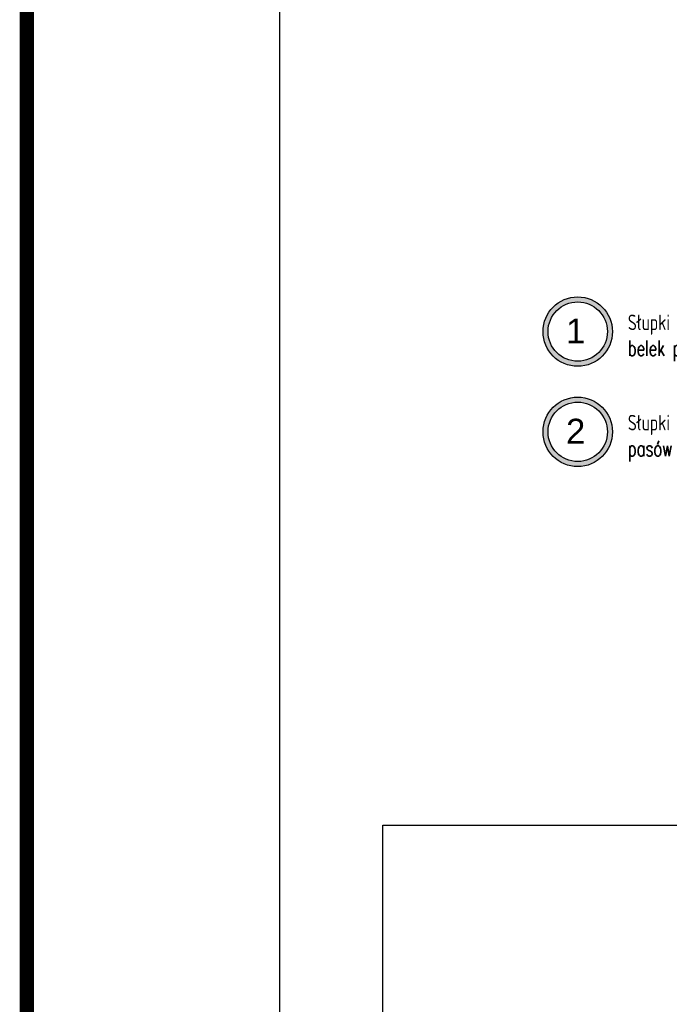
# Model space of a CAD drawing. Header units: millimetres. Extents: x -34919 to 306996, y -293018 to -145733.
# Tile 6 of 256: x -34919 to -24437, y -191200 to -175324. Entities that reach past the tile are written whole.
import ezdxf

# ---------------------------------------------------------------- set-up
doc = ezdxf.new("R2010")
doc.units = ezdxf.units.MM
doc.header["$LTSCALE"] = 3
doc.linetypes.add('DASHDOT', pattern=[25.4, 12.7, -6.35, 0, -6.35])
for name, color, linetype in [('Prz', 5, 'Continuous'), ('stezenia', 4, 'Continuous'), ('STĘŻENIA_OPIS', 4, 'Continuous')]:
    doc.layers.add(name, color=color, linetype=linetype)
doc.styles.add('NOVE3', font='romans.shx', dxfattribs={"width": 0.7})
doc.styles.get("Standard").update_dxf_attribs({"font": 'arial.ttf', "height": 25})
picture_1 = doc.add_image_def('image1.jpg', size_in_pixel=(1754, 1240))

msp = doc.modelspace()

# ---------------------------------------------------------------- hatches: boundary and pattern name
h = msp.add_hatch(color=6)
h.dxf.hatch_style = 1
edge = h.paths.add_edge_path(flags=17)
edge.add_arc((-25915.075, -180352.78), 478.594, 0, 360)
edge = h.paths.add_edge_path()
edge.add_arc((-25915.075, -180352.78), 559.785, 0, 360)
h = msp.add_hatch(color=6)
h.dxf.hatch_style = 1
edge = h.paths.add_edge_path(flags=17)
edge.add_arc((-25915.075, -181969.455), 478.594, 0, 360)
edge = h.paths.add_edge_path()
edge.add_arc((-25915.075, -181969.455), 559.785, 0, 360)

# ---------------------------------------------------------------- linework, layer by layer
at = {"color": 6}
for centre, radius in [((-25915.075, -180352.78, 0), 559.785), ((-25915.075, -180352.78, 0), 478.594), ((-25915.075, -181969.455, 0), 559.785), ((-25915.075, -181969.455, 0), 478.594)]:
    msp.add_circle(centre, radius, dxfattribs=at)
at = {"layer": 'Prz'}
msp.add_lwpolyline([(50476.536, -148095.194), (50476.536, -203695.194), (-30723.464, -203695.194), (-30723.464, -148095.194)], close=True, dxfattribs=at)
at = {"layer": 'stezenia', "color": 2, "const_width": 232.388}
msp.add_lwpolyline([(-34803, -145901), (55020, -145901), (55020, -206724), (-34803, -206724)], close=True, dxfattribs=at)

# ---------------------------------------------------------------- texts
at = {"color": 20, "char_height": 300, "width": 16331.01415, "attachment_point": 1, "style": 'NOVE3'}
for s, insert in [('{\\H0.83333x;\\C3;Słupki oznaczone takim kółkiem są w kolizji z istniejącą konstrukcją pomostów. Należy je spawać bezpośrednio do\\Pbelek pomostów}', (-25105.724, -180079.023)), ('{\\H0.83333x;\\C3;Słupki oznaczone takim kółkiem są w kolizji z istniejącą konstrukcją pomostów. Należy je spawać bezpośrednio do\\Ppasów dolnych dźwigarów dachowych}', (-25105.724, -181695.698))]:
    msp.add_mtext(s, dxfattribs=dict(at, insert=insert))
at = {"layer": 'STĘŻENIA_OPIS', "linetype": 'DASHDOT', "char_height": 400, "attachment_point": 5}
for s, insert in [('{\\farial|b0|i0|c238|p34;\\C3;1}', (-25947.827, -180341.965, 0)), ('{\\farial|b0|i0|c238|p34;\\C3;2}', (-25947.827, -181958.64, 0))]:
    msp.add_mtext(s, dxfattribs=dict(at, insert=insert))

# ---------------------------------------------------------------- pictures from other files: only their frames are drawn
at = {"layer": 'stezenia', "color": 6}
image = msp.add_image(picture_1, insert=(-29060.346, -202132.155), size_in_units=(19550.034, 13821.005), dxfattribs=at)
image.dxf.flags = 7

doc.saveas('drawing.dxf')
